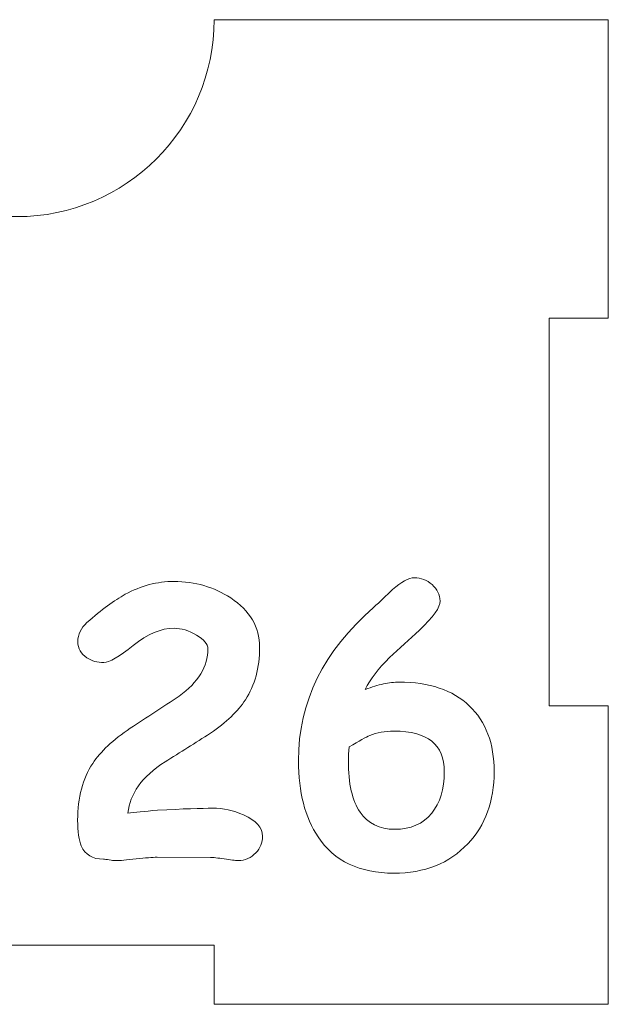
# Model space of a CAD drawing. Header units: millimetres. Extents: x -811 to 1340, y -192 to 870.
# Tile 36 of 256: x 516 to 546, y 112 to 162. Entities that reach past the tile are written whole.
import ezdxf

# ---------------------------------------------------------------- set-up
doc = ezdxf.new("R2010")
doc.units = ezdxf.units.MM
doc.header["$MEASUREMENT"] = 0
doc.layers.add('layer 1', color=7, linetype='Continuous')

msp = doc.modelspace()

# ---------------------------------------------------------------- linework, layer by layer
at = {"layer": 'layer 1', "color": 250, "lineweight": 9}
msp.add_open_spline([(545.8618, 127.1878), (545.8618, 127.1878), (545.8618, 112.0378), (545.8618, 112.0378), (545.8618, 112.0378), (545.8618, 112.0378), (525.8618, 112.0378), (525.8618, 112.0378), (525.8618, 112.0378), (525.8618, 112.0378), (525.8618, 115.0378), (525.8618, 115.0378), (525.8618, 115.0378), (525.8618, 115.0378), (505.8618, 115.0378), (505.8618, 115.0378), (505.8618, 115.0378), (505.8618, 115.0378), (505.8618, 112.0378), (505.8618, 112.0378), (505.8618, 112.0378), (505.8618, 112.0378), (485.8618, 112.0378), (485.8618, 112.0378), (485.8618, 112.0378), (485.8618, 112.0378), (485.8618, 127.1878), (485.8618, 127.1878), (485.8618, 127.1878), (485.8618, 127.1878), (488.8618, 127.1878), (488.8618, 127.1878), (488.8618, 127.1878), (488.8618, 127.1878), (488.8618, 146.8878), (488.8618, 146.8878), (488.8618, 146.8878), (488.8618, 146.8878), (485.8618, 146.8878), (485.8618, 146.8878), (485.8618, 146.8878), (485.8618, 146.8878), (485.8618, 162.0378), (485.8618, 162.0378), (485.8618, 162.0378), (485.8618, 162.0378), (505.8617, 162.0378), (505.8617, 162.0378), (505.8617, 162.0378), (505.8617, 156.5159), (510.3399, 152.0378), (515.8617, 152.0378), (515.8617, 152.0378), (521.3835, 152.0378), (525.8617, 156.5159), (525.8617, 162.0378), (525.8617, 162.0378), (525.8617, 162.0378), (545.8618, 162.0378), (545.8618, 162.0378), (545.8618, 162.0378), (545.8618, 162.0378), (545.8618, 146.8878), (545.8618, 146.8878), (545.8618, 146.8878), (545.8618, 146.8878), (542.8618, 146.8878), (542.8618, 146.8878), (542.8618, 146.8878), (542.8618, 146.8878), (542.8618, 127.1878), (542.8618, 127.1878), (542.8618, 127.1878), (542.8618, 127.1878), (545.8618, 127.1878), (545.8618, 127.1878)], degree=3, knots=[0, 0, 0, 0, 0.05, 0.05, 0.05, 0.05, 0.1, 0.1, 0.1, 0.1, 0.15, 0.15, 0.15, 0.15, 0.2, 0.2, 0.2, 0.2, 0.25, 0.25, 0.25, 0.25, 0.3, 0.3, 0.3, 0.3, 0.35, 0.35, 0.35, 0.35, 0.4, 0.4, 0.4, 0.4, 0.45, 0.45, 0.45, 0.45, 0.5, 0.5, 0.5, 0.5, 0.55, 0.55, 0.55, 0.55, 0.6, 0.6, 0.6, 0.6, 0.65, 0.65, 0.65, 0.65, 0.7, 0.7, 0.7, 0.7, 0.75, 0.75, 0.75, 0.75, 0.8, 0.8, 0.8, 0.8, 0.85, 0.85, 0.85, 0.85, 0.9, 0.9, 0.9, 0.9, 1, 1, 1, 1], dxfattribs=at)
at = {"layer": 'layer 1', "color": 114, "lineweight": 9}
for points, knots in [([(527.0806, 119.3415), (526.9297, 119.3415), (526.6908, 119.3666), (526.3668, 119.42), (526.3668, 119.42), (526.046, 119.4704), (525.8134, 119.4955), (525.6719, 119.4955), (525.6719, 119.4955), (525.6719, 119.4955), (522.9643, 119.505), (522.9643, 119.505), (522.9643, 119.505), (522.7285, 119.505), (522.3763, 119.4767), (521.9046, 119.42), (521.9046, 119.42), (521.4298, 119.3634), (521.0744, 119.3352), (520.8354, 119.3352), (520.8354, 119.3352), (520.7663, 119.3352), (520.6687, 119.3477), (520.5399, 119.373), (520.5399, 119.373), (520.4109, 119.3981), (520.3135, 119.4076), (520.2442, 119.4076), (520.2442, 119.4076), (519.6908, 119.4076), (519.3166, 119.634), (519.1215, 120.0804), (519.1215, 120.0804), (518.9989, 120.3634), (518.9361, 120.8005), (518.9361, 121.3887), (518.9361, 121.3887), (518.9361, 122.5364), (519.1907, 123.4986), (519.7002, 124.2722), (519.7002, 124.2722), (520.0933, 124.8666), (520.7285, 125.4642), (521.609, 126.0584), (521.609, 126.0584), (522.4391, 126.6056), (523.2631, 127.1497), (524.087, 127.6873), (524.087, 127.6873), (525.0587, 128.3949), (525.543, 129.1968), (525.543, 130.0931), (525.543, 130.0931), (525.543, 130.3257), (525.3479, 130.5585), (524.9612, 130.788), (524.9612, 130.788), (524.5743, 131.0176), (524.197, 131.1339), (523.8291, 131.1339), (523.8291, 131.1339), (523.1781, 131.1339), (522.4895, 130.8446), (521.7599, 130.2629), (521.7599, 130.2629), (521.0336, 129.6811), (520.5335, 129.3918), (520.2631, 129.3918), (520.2631, 129.3918), (519.9361, 129.3918), (519.6531, 129.4704), (519.4078, 129.6307), (519.4078, 129.6307), (519.0995, 129.8289), (518.9455, 130.1024), (518.9455, 130.4515), (518.9455, 130.4515), (518.9455, 130.8258), (519.0995, 131.1497), (519.4078, 131.42), (519.4078, 131.42), (520.1499, 132.0773), (520.7976, 132.5552), (521.3512, 132.8571), (521.3512, 132.8571), (522.1499, 133.2944), (522.9738, 133.5113), (523.8291, 133.5113), (523.8291, 133.5113), (524.892, 133.5113), (525.8511, 133.2314), (526.7033, 132.6717), (526.7033, 132.6717), (527.6813, 132.0333), (528.1687, 131.2), (528.1687, 130.1685), (528.1687, 130.1685), (528.1687, 129.1245), (527.9297, 128.2345), (527.4486, 127.505), (527.4486, 127.505), (527.0744, 126.9201), (526.4833, 126.3541), (525.6719, 125.8005), (525.6719, 125.8005), (524.9046, 125.3163), (524.1372, 124.832), (523.3701, 124.3541), (523.3701, 124.3541), (522.2034, 123.593), (521.5743, 122.7251), (521.4895, 121.7472), (521.4895, 121.7472), (521.826, 121.7912), (522.3259, 121.8383), (522.9832, 121.8949), (522.9832, 121.8949), (524.2913, 121.961), (525.2285, 121.9956), (525.7914, 121.9956), (525.7914, 121.9956), (526.3197, 121.9956), (526.8417, 121.8824), (527.3574, 121.656), (527.3574, 121.656), (527.9958, 121.373), (528.3166, 121.0081), (528.3166, 120.5679), (528.3166, 120.5679), (528.3166, 120.2471), (528.2034, 119.9672), (527.9769, 119.7283), (527.9769, 119.7283), (527.7348, 119.4704), (527.4391, 119.3415), (527.0806, 119.3415)], [0, 0, 0, 0, 0.0285714, 0.0285714, 0.0285714, 0.0285714, 0.0571429, 0.0571429, 0.0571429, 0.0571429, 0.0857143, 0.0857143, 0.0857143, 0.0857143, 0.1142857, 0.1142857, 0.1142857, 0.1142857, 0.1428571, 0.1428571, 0.1428571, 0.1428571, 0.1714286, 0.1714286, 0.1714286, 0.1714286, 0.2, 0.2, 0.2, 0.2, 0.2285714, 0.2285714, 0.2285714, 0.2285714, 0.2571429, 0.2571429, 0.2571429, 0.2571429, 0.2857143, 0.2857143, 0.2857143, 0.2857143, 0.3142857, 0.3142857, 0.3142857, 0.3142857, 0.3428571, 0.3428571, 0.3428571, 0.3428571, 0.3714286, 0.3714286, 0.3714286, 0.3714286, 0.4, 0.4, 0.4, 0.4, 0.4285714, 0.4285714, 0.4285714, 0.4285714, 0.4571429, 0.4571429, 0.4571429, 0.4571429, 0.4857143, 0.4857143, 0.4857143, 0.4857143, 0.5142857, 0.5142857, 0.5142857, 0.5142857, 0.5428571, 0.5428571, 0.5428571, 0.5428571, 0.5714286, 0.5714286, 0.5714286, 0.5714286, 0.6, 0.6, 0.6, 0.6, 0.6285714, 0.6285714, 0.6285714, 0.6285714, 0.6571429, 0.6571429, 0.6571429, 0.6571429, 0.6857143, 0.6857143, 0.6857143, 0.6857143, 0.7142857, 0.7142857, 0.7142857, 0.7142857, 0.7428571, 0.7428571, 0.7428571, 0.7428571, 0.7714286, 0.7714286, 0.7714286, 0.7714286, 0.8, 0.8, 0.8, 0.8, 0.8285714, 0.8285714, 0.8285714, 0.8285714, 0.8571429, 0.8571429, 0.8571429, 0.8571429, 0.8857143, 0.8857143, 0.8857143, 0.8857143, 0.9142857, 0.9142857, 0.9142857, 0.9142857, 0.9428571, 0.9428571, 0.9428571, 0.9428571, 1, 1, 1, 1]), ([(534.9863, 118.6968), (533.2473, 118.6968), (531.9643, 119.31), (531.1341, 120.5396), (531.1341, 120.5396), (530.4706, 121.5239), (530.1404, 122.8132), (530.1404, 124.4107), (530.1404, 124.4107), (530.1404, 127.4012), (531.4107, 129.9925), (533.9548, 132.1843), (533.9548, 132.1843), (534.2724, 132.4924), (534.5932, 132.7974), (534.9108, 133.0993), (534.9108, 133.0993), (535.3605, 133.4986), (535.7315, 133.6968), (536.0271, 133.6968), (536.0271, 133.6968), (536.3636, 133.6968), (536.6624, 133.5805), (536.9202, 133.351), (536.9202, 133.351), (537.1781, 133.1213), (537.3133, 132.8415), (537.3259, 132.5175), (537.3259, 132.5175), (537.3385, 132.2094), (536.9894, 131.7157), (536.2755, 131.0333), (536.2755, 131.0333), (535.7661, 130.5679), (535.2598, 130.1024), (534.7536, 129.6433), (534.7536, 129.6433), (534.1907, 129.0899), (533.7819, 128.549), (533.5303, 128.0207), (533.5303, 128.0207), (533.8604, 128.1497), (534.1687, 128.244), (534.4549, 128.3068), (534.4549, 128.3068), (534.741, 128.3666), (535.0051, 128.3981), (535.2442, 128.3981), (535.2442, 128.3981), (536.7787, 128.3981), (537.9674, 127.9987), (538.8102, 127.1968), (538.8102, 127.1968), (539.6498, 126.3949), (540.0711, 125.2786), (540.0711, 123.8478), (540.0711, 123.8478), (540.0711, 122.3603), (539.6247, 121.1401), (538.7347, 120.1905), (538.7347, 120.1905), (537.7945, 119.1936), (536.5461, 118.6968), (534.9863, 118.6968)], [0, 0, 0, 0, 0.0588235, 0.0588235, 0.0588235, 0.0588235, 0.1176471, 0.1176471, 0.1176471, 0.1176471, 0.1764706, 0.1764706, 0.1764706, 0.1764706, 0.2352941, 0.2352941, 0.2352941, 0.2352941, 0.2941176, 0.2941176, 0.2941176, 0.2941176, 0.3529412, 0.3529412, 0.3529412, 0.3529412, 0.4117647, 0.4117647, 0.4117647, 0.4117647, 0.4705882, 0.4705882, 0.4705882, 0.4705882, 0.5294118, 0.5294118, 0.5294118, 0.5294118, 0.5882353, 0.5882353, 0.5882353, 0.5882353, 0.6470588, 0.6470588, 0.6470588, 0.6470588, 0.7058824, 0.7058824, 0.7058824, 0.7058824, 0.7647059, 0.7647059, 0.7647059, 0.7647059, 0.8235294, 0.8235294, 0.8235294, 0.8235294, 0.8823529, 0.8823529, 0.8823529, 0.8823529, 1, 1, 1, 1]), ([(534.9863, 125.9106), (534.5303, 125.9106), (534.1215, 125.8383), (533.7599, 125.6906), (533.7599, 125.6906), (533.5681, 125.6087), (533.2189, 125.4169), (532.7095, 125.1088), (532.7095, 125.1088), (532.6844, 124.8571), (532.6718, 124.6245), (532.6718, 124.4076), (532.6718, 124.4076), (532.6718, 123.2471), (532.87, 122.3761), (533.2631, 121.7974), (533.2631, 121.7974), (533.656, 121.2156), (534.2442, 120.9264), (535.0303, 120.9264), (535.0303, 120.9264), (535.8353, 120.9264), (536.458, 121.1968), (536.9013, 121.7377), (536.9013, 121.7377), (537.3259, 122.2534), (537.5366, 122.9579), (537.5366, 123.8478), (537.5366, 123.8478), (537.5366, 124.5333), (537.3259, 125.0522), (536.9013, 125.3949), (536.9013, 125.3949), (536.4768, 125.7377), (535.8385, 125.9106), (534.9863, 125.9106)], [0, 0, 0, 0, 0.1, 0.1, 0.1, 0.1, 0.2, 0.2, 0.2, 0.2, 0.3, 0.3, 0.3, 0.3, 0.4, 0.4, 0.4, 0.4, 0.5, 0.5, 0.5, 0.5, 0.6, 0.6, 0.6, 0.6, 0.7, 0.7, 0.7, 0.7, 0.8, 0.8, 0.8, 0.8, 1, 1, 1, 1])]:
    msp.add_open_spline(points, degree=3, knots=knots, dxfattribs=at)

doc.saveas('drawing.dxf')
